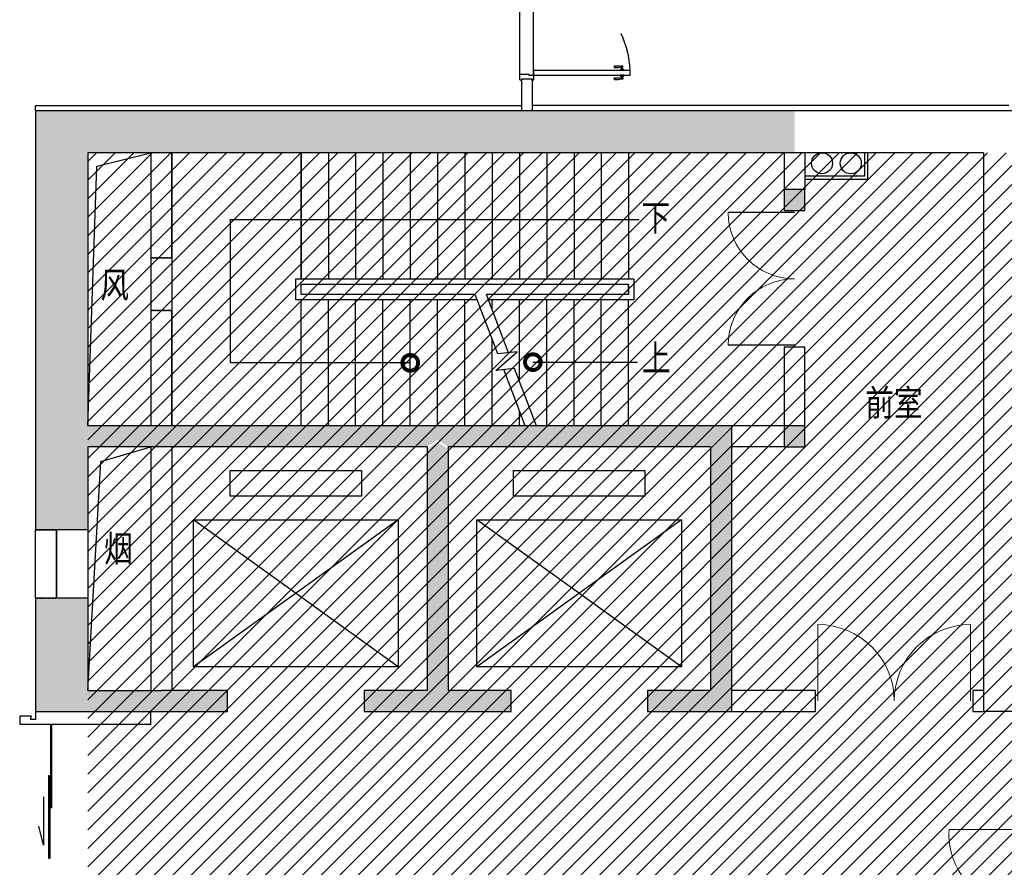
# Model space of a CAD drawing. Header units: millimetres. Extents: x -539149 to -534375, y 505028 to 505469.
# Tile 44 of 135: x -537042 to -536948, y 505205 to 505286. Entities that reach past the tile are written whole.
import ezdxf

# ---------------------------------------------------------------- set-up
doc = ezdxf.new("R2010")
doc.units = ezdxf.units.MM
doc.header["$LTSCALE"] = 10
for name, pattern in [('ACAD_ISO03W100', [30, 12, -18]), ('CONTINOUS', [0]), ('DASH', [0.35, 0.25, -0.1])]:
    doc.linetypes.add(name, pattern=pattern)
for name, color, linetype in [('-自喷立管', 221, 'Continuous'), ('01-井道标注', 3, 'Continuous'), ('A-建筑-原墙体', 2, 'Continuous'), ('A-建筑-新增墙体', 3, 'Continuous'), ('A-建筑-楼梯', 9, 'Continuous'), ('B-平面-到顶装饰造型线', 6, 'Continuous'), ('B-平面-完成面造型线', 6, 'Continuous'), ('B-平面-门', 4, 'Continuous'), ('B-平面-门洞线', 8, 'Continuous'), ('E-填充', 251, 'Continuous'), ('E-文本', 7, 'Continuous'), ('LVTRY', 8, 'Continuous'), ('Q-立面-填充', 251, 'Continuous'), ('WINDOW', 12, 'Continuous')]:
    doc.layers.add(name, color=color, linetype=linetype)
doc.styles.add('TXT', font='gbenor.shx', dxfattribs={"width": 0.7})
doc.styles.add('宋体', font='txt', dxfattribs={"width": 1.1})
doc.dimstyles.new('HAHD-1', dxfattribs={"dimtxt": 2.5, "dimasz": 2, "dimexe": 1, "dimexo": 0, "dimgap": 0.3, "dimtad": 1, "dimdec": 0, "dimzin": 0, "dimdsep": 46, "dimtxsty": 'TXT', "dimblk": 'DOTSMALL', "dimcen": 0.09, "dimclrd": 8, "dimclre": 8, "dimclrt": 256, "dimadec": 0, "dimazin": 0, "dimtfac": 1, "dimtdec": 0, "dimtix": 1, "dimtofl": 0, "dimtmove": 2, "dimatfit": 3, "dimldrblk": 'DOTSMALL', "dimfxl": 1, "dimtolj": 1, "dimtzin": 0, "dimarcsym": 0})

# ---------------------------------------------------------------- blocks, each defined once
blk = doc.blocks.new('_DOTSMALL')
at = {"color": 0, "linetype": 'ByBlock', "const_width": 0.5}
blk.add_lwpolyline([(-0.0625, 0, 1), (0.0625, 0, 1)], format="xyb", close=True, dxfattribs=at)
blk = doc.blocks.new('sdtst')
at = {"layer": 'B-平面-门', "color": 8}
for p, q in [((862.1455602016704, -130.9683806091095), (873.0437989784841, -130.9683806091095)), ((987.2425984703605, -130.9683806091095), (976.3443596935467, -130.9683806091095)), ((862.1455602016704, -213.8499725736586), (862.1455602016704, -197.7670594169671)), ((873.0437989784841, -213.8499725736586), (862.1455602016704, -213.8499725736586)), ((873.0437989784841, -213.8499725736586), (873.0437989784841, -197.7670594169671)), ((885.4576769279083, -197.9680958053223), (885.4576769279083, -213.6489361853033)), ((890.4617880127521, -197.7670594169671), (885.6587133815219, -197.7670594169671)), ((890.4617880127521, -213.8499725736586), (885.6587133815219, -213.8499725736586)), ((890.4617880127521, -196.7618774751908), (890.4617880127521, -214.8551550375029)), ((891.8690429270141, -195.7566955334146), (891.466970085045, -195.7566955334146)), ((891.466970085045, -215.8603369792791), (891.8690429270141, -215.8603369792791)), ((893.4773342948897, -189.7256028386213), (893.4773342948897, -221.8914291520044)), ((895.4876984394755, -187.7152384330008), (902.1940793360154, -187.7152384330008)), ((902.1940793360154, -223.9017935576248), (895.4876984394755, -223.9017935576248)), ((902.1940793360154, -223.9017935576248), (902.1940793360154, -187.7152384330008)), ((953.9004602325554, -187.7152384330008), (947.1940793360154, -187.7152384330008)), ((947.1940793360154, -223.9017935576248), (947.1940793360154, -187.7152384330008)), ((947.1940793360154, -223.9017935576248), (953.9004602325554, -223.9017935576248)), ((955.9108243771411, -189.7256028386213), (955.9108243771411, -221.8914291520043)), ((957.5191157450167, -195.7566955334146), (957.9211885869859, -195.7566955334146)), ((957.9211885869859, -215.8603369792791), (957.5191157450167, -215.8603369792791)), ((958.9263706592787, -196.7618774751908), (958.9263706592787, -214.8551550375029)), ((958.9263706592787, -197.767059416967), (963.7294452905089, -197.767059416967)), ((958.9263706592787, -213.8499725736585), (963.7294452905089, -213.8499725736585)), ((963.9304817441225, -197.9680958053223), (963.9304817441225, -213.6489361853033)), ((976.3443596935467, -213.8499725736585), (976.3443596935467, -197.767059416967)), ((976.3443596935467, -213.8499725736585), (987.2425984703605, -213.8499725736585)), ((987.2425984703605, -213.8499725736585), (987.2425984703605, -197.767059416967))]:
    blk.add_line(p, q, dxfattribs=at)
for points in [[(862.036928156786, -133.1580283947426, 0.2875899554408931), (860.2282009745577, -137.1982741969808, -0.06058643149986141), (860.9386802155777, -143.9771567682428, 0.2128770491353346), (861.5650860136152, -144.6600238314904)], [(873.1524310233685, -133.1580283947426, -0.2875899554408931), (874.9611582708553, -137.1982741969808, 0.06058643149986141), (874.2506789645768, -143.9771567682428, -0.2128770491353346), (873.6242731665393, -144.6600238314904)], [(976.2357276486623, -133.1580283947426, 0.2875899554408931), (974.4270004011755, -137.1982741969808, -0.06058643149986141), (975.1374797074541, -143.9771567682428, 0.2128770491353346), (975.7638855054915, -144.6600238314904)], [(987.3512305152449, -133.1580283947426, -0.2875899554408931), (989.1599576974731, -137.1982741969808, 0.06058643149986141), (988.4494784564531, -143.9771567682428, -0.2128770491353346), (987.8230726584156, -144.6600238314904)], [(885.4670904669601, -197.9072983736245, -0.3488404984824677), (883.7717248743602, -200.2090289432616), (873.0396575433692, -200.2090289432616)], [(885.4576769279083, -213.4020590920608, 0.3116707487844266), (883.7717248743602, -211.408003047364), (873.0396575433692, -211.408003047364)], [(963.9210682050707, -197.9072983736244, 0.3488404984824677), (965.6164337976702, -200.2090289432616), (976.3485011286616, -200.2090289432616)], [(963.9304817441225, -213.4020590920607, -0.3116707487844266), (965.6164337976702, -211.408003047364), (976.3485011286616, -211.408003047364)]]:
    blk.add_lwpolyline(points, format="xyb", dxfattribs=at)
for centre, radius, start, end in [((1143.27326985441, -153.4760977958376), 282.0231161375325, 175.4224569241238, 185.8483500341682), ((846.4373180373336, -189.40133124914), 17.79703003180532, 331.9616013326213, 23.82252237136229), ((808.8163509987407, -188.1215895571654), 54.22458051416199, 349.8432909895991, 6.255651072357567), ((888.7520411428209, -189.40133124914), 17.79703003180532, 156.1774776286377, 208.0383986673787), ((926.3730082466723, -188.1215895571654), 54.22458051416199, 173.7443489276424, 190.1567090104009), ((591.9160893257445, -153.4760977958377), 282.0231161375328, 354.1516499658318, 4.577543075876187), ((1257.472069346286, -153.4760977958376), 282.0231161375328, 175.4224569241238, 185.8483500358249), ((960.63611752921, -189.40133124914), 17.79703003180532, 331.9616013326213, 23.82252237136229), ((923.0151504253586, -188.1215895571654), 54.22458051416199, 349.8432909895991, 6.255651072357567), ((1002.950840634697, -189.40133124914), 17.79703003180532, 156.1774776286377, 208.0383986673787), ((1040.57180767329, -188.1215895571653), 54.22458051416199, 173.7443489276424, 190.1567090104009), ((706.1148888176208, -153.4760977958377), 282.0231161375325, 354.1516499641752, 4.577543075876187), ((219.7555917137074, -162.1586961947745), 654.207835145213, 356.8798757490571, 356.8871811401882), ((885.6587133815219, -197.9680958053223), 0.2010364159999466, 90, 180), ((885.6587133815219, -213.6489361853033), 0.2010364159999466, 180, 270), ((891.466970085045, -196.7618774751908), 1.005182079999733, 90, 180), ((891.466970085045, -214.8551550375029), 1.005182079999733, 180, 270), ((891.8690429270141, -194.1484039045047), 1.608291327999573, 270, 0), ((891.8690429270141, -217.468628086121), 1.608291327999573, 0, 90), ((895.4876984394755, -189.7256028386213), 2.010364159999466, 90, 180), ((895.4876984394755, -221.8914291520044), 2.010364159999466, 180, 270), ((953.9004602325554, -189.7256028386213), 2.010364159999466, 0, 90), ((953.9004602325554, -221.8914291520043), 2.010364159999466, 270, 0), ((957.5191157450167, -194.1484039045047), 1.608291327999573, 180, 270), ((957.5191157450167, -217.468628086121), 1.608291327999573, 90, 180), ((957.9211885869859, -196.7618774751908), 1.005182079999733, 0, 90), ((957.9211885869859, -214.8551550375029), 1.005182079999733, 270, 0), ((963.7294452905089, -197.9680958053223), 0.2010364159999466, 0, 90), ((963.7294452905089, -213.6489361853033), 0.2010364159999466, 270, 0), ((1629.632566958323, -162.1586961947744), 654.207835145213, 183.1128188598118, 183.120124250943)]:
    blk.add_arc(centre, radius, start, end, dxfattribs=at)
blk = doc.blocks.new('*E76')
at = {"layer": 'B-平面-到顶装饰造型线', "color": 6}
for points in [[(0, 35.6098609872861), (-45, 35.6098609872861), (-45, 40.60986098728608), (-50, 40.60986098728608), (-50, 50.60986098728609), (-40, 50.60986098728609), (-40, 150.6098609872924), (-50, 150.6098609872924), (-50, 160.6098609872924), (-45, 160.6098609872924), (-45, 165.6098609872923), (10, 165.6098609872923), (10, 80.6098609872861), (0, 80.6098609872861)], [(920.0000000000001, 35.6098609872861), (965.0000000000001, 35.6098609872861), (965.0000000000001, 40.60986098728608), (970.0000000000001, 40.60986098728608), (970.0000000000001, 50.60986098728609), (960.0000000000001, 50.60986098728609), (960.0000000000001, 150.6098609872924), (970.0000000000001, 150.6098609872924), (970.0000000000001, 160.6098609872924), (965.0000000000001, 160.6098609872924), (965.0000000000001, 165.6098609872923), (910.0000000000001, 165.6098609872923), (910.0000000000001, 80.6098609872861), (920.0000000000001, 80.6098609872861)]]:
    blk.add_lwpolyline(points, close=True, dxfattribs=at)
at = {"layer": 'B-平面-门', "color": 4}
blk.add_lwpolyline([(-1.836970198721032e-14, -884.3901390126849), (44.99999999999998, -884.3901390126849), (45, 35.60986098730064), (0, 35.60986098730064)], close=True, dxfattribs=at)
at = {"layer": 'B-平面-门', "color": 8, "linetype": 'ACAD_ISO03W100', "ltscale": 3}
blk.add_arc((1.140833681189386, 33.14629792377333), 918.8624688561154, 273.0785173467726, 0.1536159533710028, dxfattribs=at)
at = {"layer": 'B-平面-门洞线', "color": 8}
for p, q in [((10, 165.6098609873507), (910.0000000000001, 165.6098609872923)), ((0, 35.6098609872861), (919.9999999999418, 35.60986098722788))]:
    blk.add_line(p, q, dxfattribs=at)
at = {"layer": 'B-平面-门'}
blk.add_blockref('sdtst', (-902.1940793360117, -600.4883454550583), dxfattribs=at)

msp = doc.modelspace()

# ---------------------------------------------------------------- hatches: boundary and pattern name
at = {"layer": 'E-填充', "ltscale": 0.01}
for points in [[(-537035.0732111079, 505273.0986509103), (-537040.0732111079, 505277.0986509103), (-537040.0732111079, 505246.0986509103), (-537036.7398777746, 505246.0986509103), (-537035.0732111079, 505247.0986509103)], [(-537028.0732111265, 505273.0986509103), (-537028.0732111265, 505277.0986509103), (-537040.0732111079, 505277.0986509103), (-537035.0732111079, 505273.0986509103)], [(-536967.7732111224, 505273.0986509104), (-536967.7732111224, 505277.0986509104), (-537028.7732111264, 505277.0986509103), (-537028.7732111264, 505273.0986509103)], [(-536968.7732111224, 505269.5986509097), (-536968.7732111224, 505267.5986509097), (-536966.7732111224, 505267.5986509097), (-536966.7732111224, 505269.5986509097)], [(-537028.0732111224, 505245.0986509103), (-537028.0732111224, 505247.0986509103), (-537035.0732111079, 505247.0986509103), (-537036.7398777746, 505246.0986509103), (-537035.0732111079, 505245.0986509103)], [(-537001.7732111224, 505245.7653175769), (-537001.7732111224, 505247.0986509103), (-537028.7732111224, 505247.0986509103), (-537028.7732111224, 505245.0986509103), (-537002.7732111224, 505245.0986509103)], [(-536975.7732111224, 505245.0986509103), (-536973.7732111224, 505247.0986509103), (-537001.7732111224, 505247.0986509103), (-537001.7732111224, 505245.7653175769), (-537000.7732111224, 505245.0986509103)], [(-536973.7732111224, 505246.8986509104), (-536975.7732111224, 505244.8986509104), (-536975.7732111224, 505221.8986509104), (-536973.7732111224, 505219.8986509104)], [(-536968.7732111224, 505247.0986509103), (-536968.7732111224, 505245.0986509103), (-536966.7732111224, 505245.0986509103), (-536966.7732111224, 505247.0986509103)], [(-537036.7398777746, 505246.0986509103), (-537040.0732111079, 505246.0986509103), (-537040.0732111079, 505237.1986509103), (-537035.0732111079, 505237.1986509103), (-537035.0732111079, 505245.0986509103)], [(-537001.7732111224, 505245.565317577), (-537002.7732111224, 505244.8986509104), (-537002.7732111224, 505221.8986509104), (-537001.7732111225, 505221.2319842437), (-537000.7732111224, 505221.8986509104), (-537000.7732111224, 505244.8986509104)], [(-537040.0732111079, 505230.6986509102), (-537040.0732111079, 505219.8986509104), (-537035.0732111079, 505221.8986509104), (-537035.0732111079, 505230.6986509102)], [(-537035.0732111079, 505221.8986509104), (-537040.0732111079, 505219.8986509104), (-537028.0732111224, 505219.8986509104), (-537028.0732111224, 505221.8986509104)], [(-537028.7732111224, 505219.8986509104), (-537021.7732111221, 505219.8986509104), (-537021.7732111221, 505221.8986509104), (-537028.7732111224, 505221.8986509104)], [(-537002.7732111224, 505221.8986509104), (-537008.7732111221, 505221.8986509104), (-537008.7732111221, 505219.8986509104), (-537001.7732111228, 505219.8986509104), (-537001.7732111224, 505221.2319842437)], [(-537001.7732111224, 505219.8986509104), (-536994.7732111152, 505219.8986509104), (-536994.7732111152, 505221.8986509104), (-537000.7732111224, 505221.8986509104), (-537001.7732111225, 505221.2319842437)], [(-536975.7732111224, 505221.8986509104), (-536981.7732111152, 505221.8986509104), (-536981.7732111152, 505219.8986509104), (-536973.7732111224, 505219.8986509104)]]:
    msp.add_hatch(color=256, dxfattribs=at).paths.add_polyline_path(points)
at = {"layer": 'Q-立面-填充', "ltscale": 0.005}
h = msp.add_hatch(dxfattribs=at)
h.set_pattern_fill('ANSI31', color=256, scale=1000, style=0)
h.set_pattern_definition([(44.99999999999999, (-537035.0732111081, 505160.8986505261), (-0.8838834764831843, 0.8838834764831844), [])])
h.paths.add_polyline_path([(-537035.0732111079, 505160.8986505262), (-537035.0732111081, 505273.0986509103), (-536945.3732110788, 505273.0986509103), (-536945.3732111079, 505329.0986509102), (-536921.3732111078, 505329.0986509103), (-536921.3732111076, 505244.5986512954), (-536945.3732110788, 505244.5986512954), (-536945.3732110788, 505160.8986505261)])

# ---------------------------------------------------------------- linework, layer by layer
at = {"layer": '-自喷立管', "ltscale": 0.01}
for centre in [(-536965.1535088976, 505272.1080219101, 0.06894340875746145), (-536962.4119876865, 505272.0984976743, 0.06894340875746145)]:
    msp.add_circle(centre, 1, dxfattribs=at)
at = {"color": 8, "ltscale": 0.005}
msp.add_line((-537021.4796462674, 505266.7496782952, 0.06894340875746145), (-536982.5692659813, 505266.7496782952, 0.06894340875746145), dxfattribs=at)
at = {"ltscale": 0.01}
msp.add_line((-537035.0732111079, 505237.1986509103, 0.06894340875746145), (-537035.0732111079, 505230.6986509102, 0.06894340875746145), dxfattribs=at)
at = {"layer": '01-井道标注', "ltscale": 0.01, "elevation": 0.06894340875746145}
for points in [[(-537035.0732111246, 505247.0986509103), (-537034.2284119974, 505271.8244830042), (-537029.0732111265, 505273.0986509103)], [(-537035.0732111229, 505221.8986509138), (-537033.8349500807, 505243.6916467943), (-537029.0732111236, 505245.0986509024)]]:
    msp.add_lwpolyline(points, dxfattribs=at)
at = {"layer": 'A-建筑-原墙体', "ltscale": 0.01}
for p, q in [((-537040.0732111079, 505277.0986509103, 0.06894340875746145), (-537040.0732111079, 505237.1986509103, 0.06894340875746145)), ((-536967.7732111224, 505277.0986509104, 0.06894340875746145), (-537040.0732111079, 505277.0986509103, 0.06894340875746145)), ((-536945.3732110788, 505277.0986509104, 0.06894340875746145), (-536967.7732111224, 505277.0986509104, 0.06894340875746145)), ((-537035.0732111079, 505273.0986509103, 0.06894340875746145), (-537035.0732111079, 505247.0986509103, 0.06894340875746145)), ((-537028.0732111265, 505273.0986509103, 0.06894340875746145), (-537035.0732111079, 505273.0986509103, 0.06894340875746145)), ((-537029.0732111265, 505273.0986509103, 0.06894340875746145), (-537029.0732111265, 505263.0986509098, 0.06894340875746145)), ((-536967.7732111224, 505273.0986509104, 0.06894340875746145), (-537028.0732111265, 505273.0986509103, 0.06894340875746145)), ((-537027.0732111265, 505263.0986509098, 0.06894340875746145), (-537027.0732111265, 505273.0986509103, 0.06894340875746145)), ((-536968.7732111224, 505273.0986509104, 0.06894340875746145), (-536968.7732111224, 505269.5986509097, 0.06894340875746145)), ((-536949.7732110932, 505273.0986509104, 0.06894340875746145), (-536967.7732111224, 505273.0986509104, 0.06894340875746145)), ((-536966.7732111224, 505273.0986509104, 0.06894340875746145), (-536966.7732111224, 505269.5986509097, 0.06894340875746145)), ((-536949.7732110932, 505273.0986509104, 0.06894340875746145), (-536949.7732110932, 505243.5986512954, 0.06894340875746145)), ((-536968.7732111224, 505269.5986509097, 0.06894340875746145), (-536968.7732111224, 505267.5986509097, 0.06894340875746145)), ((-536966.7732111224, 505269.5986509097, 0.06894340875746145), (-536968.7732111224, 505269.5986509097, 0.06894340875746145)), ((-536966.7732111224, 505267.5986509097, 0.06894340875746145), (-536966.7732111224, 505269.5986509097, 0.06894340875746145)), ((-536968.7732111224, 505267.5986509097, 0.06894340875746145), (-536966.7732111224, 505267.5986509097, 0.06894340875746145)), ((-537029.0732111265, 505263.0986509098, 0.06894340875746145), (-537027.0732111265, 505263.0986509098, 0.06894340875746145)), ((-537027.0732111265, 505258.0986509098, 0.06894340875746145), (-537029.0732111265, 505258.0986509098, 0.06894340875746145)), ((-537029.0732111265, 505258.0986509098, 0.06894340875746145), (-537029.0732111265, 505247.0986509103, 0.06894340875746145)), ((-537027.0732111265, 505247.0986509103, 0.06894340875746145), (-537027.0732111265, 505258.0986509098, 0.06894340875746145)), ((-536966.7732111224, 505254.5986509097, 0.06894340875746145), (-536968.7732111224, 505254.5986509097, 0.06894340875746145)), ((-536968.7732111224, 505254.5986509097, 0.06894340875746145), (-536968.7732111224, 505247.0986509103, 0.06894340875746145)), ((-536966.7732111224, 505247.0986509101, 0.06894340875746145), (-536966.7732111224, 505254.5986509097, 0.06894340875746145)), ((-537028.0732111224, 505247.0986509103, 0.06894340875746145), (-537035.0732111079, 505247.0986509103, 0.06894340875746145)), ((-537001.7732111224, 505247.0986509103, 0.06894340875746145), (-537028.0732111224, 505247.0986509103, 0.06894340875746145)), ((-536973.7732111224, 505247.0986509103, 0.06894340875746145), (-537001.7732111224, 505247.0986509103, 0.06894340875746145)), ((-536973.7732111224, 505247.0986509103, 0.06894340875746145), (-536973.7732111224, 505219.8986509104, 0.06894340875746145)), ((-536968.7732111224, 505247.0986509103, 0.06894340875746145), (-536973.7732111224, 505247.0986509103, 0.06894340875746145)), ((-536968.7732111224, 505247.0986509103, 0.06894340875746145), (-536968.7732111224, 505245.0986509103, 0.06894340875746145)), ((-536966.7732111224, 505247.0986509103, 0.06894340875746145), (-536968.7732111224, 505247.0986509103, 0.06894340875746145)), ((-536966.7732111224, 505245.0986509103, 0.06894340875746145), (-536966.7732111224, 505247.0986509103, 0.06894340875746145)), ((-537028.0732111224, 505245.0986509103, 0.06894340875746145), (-537035.0732111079, 505245.0986509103, 0.06894340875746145)), ((-537035.0732111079, 505245.0986509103, 0.06894340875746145), (-537035.0732111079, 505237.1986509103, 0.06894340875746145)), ((-537029.0732111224, 505245.0986509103, 0.06894340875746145), (-537029.0732111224, 505221.8986509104, 0.06894340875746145)), ((-537002.7732111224, 505245.0986509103, 0.06894340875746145), (-537028.0732111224, 505245.0986509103, 0.06894340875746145)), ((-537027.0732111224, 505245.0986509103, 0.06894340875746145), (-537027.0732111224, 505221.8986509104, 0.06894340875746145)), ((-537002.7732111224, 505245.0986509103, 0.06894340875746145), (-537002.7732111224, 505221.8986509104, 0.06894340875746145)), ((-537000.7732111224, 505245.0986509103, 0.06894340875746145), (-537000.7732111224, 505221.8986509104, 0.06894340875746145)), ((-536975.7732111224, 505245.0986509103, 0.06894340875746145), (-537000.7732111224, 505245.0986509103, 0.06894340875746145)), ((-536975.7732111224, 505245.0986509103, 0.06894340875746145), (-536975.7732111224, 505221.8986509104, 0.06894340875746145)), ((-536968.7732111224, 505245.0986509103, 0.06894340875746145), (-536973.7732111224, 505245.0986509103, 0.06894340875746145)), ((-536968.7732111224, 505245.0986509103, 0.06894340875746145), (-536966.7732111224, 505245.0986509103, 0.06894340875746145)), ((-536949.7732110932, 505243.5986512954, 0.06894340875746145), (-536949.7732110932, 505219.8986509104, 0.06894340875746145)), ((-537038.0732111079, 505237.1986509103, 0.06894340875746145), (-537040.0732111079, 505237.1986509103, 0.06894340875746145)), ((-537040.073211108, 505230.6986509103, 0.06894340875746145), (-537040.073211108, 505237.1986509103, 0.06894340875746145)), ((-537040.073211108, 505237.1986509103, 0.06894340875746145), (-537038.0732111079, 505237.1986509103, 0.06894340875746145)), ((-537035.0732111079, 505237.1986509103, 0.06894340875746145), (-537040.0732111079, 505237.1986509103, 0.06894340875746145)), ((-537038.0732111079, 505237.1986509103, 0.06894340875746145), (-537038.0732111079, 505230.6986509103, 0.06894340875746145)), ((-537040.0732111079, 505230.6986509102, 0.06894340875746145), (-537040.0732111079, 505219.8986509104, 0.06894340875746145)), ((-537035.0732111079, 505230.6986509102, 0.06894340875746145), (-537040.0732111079, 505230.6986509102, 0.06894340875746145)), ((-537038.0732111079, 505230.6986509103, 0.06894340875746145), (-537040.0732111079, 505230.6986509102, 0.06894340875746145)), ((-537038.0732111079, 505230.6986509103, 0.06894340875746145), (-537040.073211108, 505230.6986509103, 0.06894340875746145)), ((-537035.0732111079, 505230.6986509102, 0.06894340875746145), (-537035.0732111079, 505221.8986509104, 0.06894340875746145)), ((-537035.0732111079, 505221.8986509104, 0.06894340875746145), (-537028.0732111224, 505221.8986509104, 0.06894340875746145)), ((-537021.7732111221, 505221.8986509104, 0.06894340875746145), (-537028.0732111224, 505221.8986509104, 0.06894340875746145)), ((-537021.7732111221, 505219.8986509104, 0.06894340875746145), (-537021.7732111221, 505221.8986509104, 0.06894340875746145)), ((-537002.7732111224, 505221.8986509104, 0.06894340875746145), (-537008.7732111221, 505221.8986509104, 0.06894340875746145)), ((-537008.7732111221, 505221.8986509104, 0.06894340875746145), (-537008.7732111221, 505219.8986509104, 0.06894340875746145)), ((-536994.7732111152, 505221.8986509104, 0.06894340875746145), (-537000.7732111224, 505221.8986509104, 0.06894340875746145)), ((-536994.7732111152, 505219.8986509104, 0.06894340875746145), (-536994.7732111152, 505221.8986509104, 0.06894340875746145)), ((-536975.7732111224, 505221.8986509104, 0.06894340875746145), (-536981.7732111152, 505221.8986509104, 0.06894340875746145)), ((-536981.7732111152, 505221.8986509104, 0.06894340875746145), (-536981.7732111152, 505219.8986509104, 0.06894340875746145)), ((-536965.773211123, 505221.8986509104, 0.06894340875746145), (-536973.7732111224, 505221.8986509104, 0.06894340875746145)), ((-536965.773211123, 505219.8986509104, 0.06894340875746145), (-536965.773211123, 505221.8986509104, 0.06894340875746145)), ((-536949.7732110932, 505221.8986509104, 0.06894340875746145), (-536950.773211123, 505221.8986509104, 0.06894340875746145)), ((-536950.773211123, 505221.8986509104, 0.06894340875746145), (-536950.773211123, 505219.8986509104, 0.06894340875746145)), ((-537040.0732111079, 505219.8986509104, 0.06894340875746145), (-537021.7732111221, 505219.8986509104, 0.06894340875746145)), ((-537029.0732111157, 505218.6486509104, 0.06894340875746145), (-537029.0732111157, 505219.8986509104, 0.06894340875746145)), ((-537008.7732111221, 505219.8986509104, 0.06894340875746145), (-537001.7732111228, 505219.8986509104, 0.06894340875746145)), ((-537001.7732111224, 505219.8986509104, 0.06894340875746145), (-536994.7732111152, 505219.8986509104, 0.06894340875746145)), ((-536981.7732111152, 505219.8986509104, 0.06894340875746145), (-536973.7732111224, 505219.8986509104, 0.06894340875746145)), ((-536973.7732111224, 505219.8986509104, 0.06894340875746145), (-536965.773211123, 505219.8986509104, 0.06894340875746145)), ((-536950.773211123, 505219.8986509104, 0.06894340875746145), (-536949.7732110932, 505219.8986509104, 0.06894340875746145)), ((-536945.3732110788, 505219.8986509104, 0.06894340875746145), (-536949.7732110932, 505219.8986509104, 0.06894340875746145))]:
    msp.add_line(p, q, dxfattribs=at)
at = {"layer": 'A-建筑-新增墙体', "ltscale": 0.01}
for p, q in [((-536992.7732111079, 505280.0986509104, 0.06894340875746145), (-536993.7732877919, 505280.0986509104, 0.06894340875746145)), ((-536993.7732111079, 505280.0986509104, 0.06894340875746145), (-536993.7732111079, 505277.0986509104, 0.06894340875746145)), ((-536992.7732111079, 505280.0986509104, 0.06894340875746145), (-536992.7732111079, 505277.0986509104, 0.06894340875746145))]:
    msp.add_line(p, q, dxfattribs=at)
at = {"layer": 'A-建筑-楼梯', "ltscale": 0.01}
for p, q in [((-537027.0732111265, 505273.0986509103, 0.06894340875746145), (-537027.0732111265, 505247.0986509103, 0.06894340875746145)), ((-537014.7732111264, 505273.0986509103, 0.06894340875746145), (-537014.7732111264, 505261.0986509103, 0.06894340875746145)), ((-537014.7732111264, 505261.0986509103, 0.06894340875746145), (-537014.7732111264, 505273.0986509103, 0.06894340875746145)), ((-537012.1732111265, 505273.0986509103, 0.06894340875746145), (-537012.1732111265, 505261.0986509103, 0.06894340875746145)), ((-537009.5732111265, 505273.0986509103, 0.06894340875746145), (-537009.5732111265, 505261.0986509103, 0.06894340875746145)), ((-537006.9732111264, 505273.0986509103, 0.06894340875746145), (-537006.9732111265, 505261.0986509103, 0.06894340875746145)), ((-537004.3732111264, 505273.0986509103, 0.06894340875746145), (-537004.3732111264, 505261.0986509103, 0.06894340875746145)), ((-537001.7732111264, 505273.0986509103, 0.06894340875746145), (-537001.7732111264, 505261.0986509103, 0.06894340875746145)), ((-536999.1732111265, 505273.0986509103, 0.06894340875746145), (-536999.1732111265, 505261.0986509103, 0.06894340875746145)), ((-536996.5732111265, 505273.0986509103, 0.06894340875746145), (-536996.5732111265, 505261.0986509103, 0.06894340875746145)), ((-536993.9732111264, 505273.0986509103, 0.06894340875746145), (-536993.9732111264, 505261.0986509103, 0.06894340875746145)), ((-536991.3732111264, 505273.0986509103, 0.06894340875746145), (-536991.3732111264, 505261.0986509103, 0.06894340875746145)), ((-536988.7732111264, 505273.0986509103, 0.06894340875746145), (-536988.7732111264, 505261.0986509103, 0.06894340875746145)), ((-536986.1732111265, 505273.0986509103, 0.06894340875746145), (-536986.1732111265, 505261.0986509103, 0.06894340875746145)), ((-536983.5732111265, 505273.0986509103, 0.06894340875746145), (-536983.5732111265, 505261.0986509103, 0.06894340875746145)), ((-537015.2732111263, 505259.0986509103, 0.06894340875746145), (-537015.2732111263, 505261.0986509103, 0.06894340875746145)), ((-537015.2732111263, 505261.0986509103, 0.06894340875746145), (-536983.0732111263, 505261.0986509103, 0.06894340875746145)), ((-536983.0732111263, 505261.0986509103, 0.06894340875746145), (-536983.0732111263, 505259.0986509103, 0.06894340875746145)), ((-537014.7732111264, 505260.5986509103, 0.06894340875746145), (-536983.5732111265, 505260.5986509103, 0.06894340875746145)), ((-537014.7732111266, 505259.5986509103, 0.06894340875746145), (-537014.7732111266, 505260.5986509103, 0.06894340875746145)), ((-537014.7732111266, 505260.5986509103, 0.06894340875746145), (-536983.5732111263, 505260.5986509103, 0.06894340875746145)), ((-537014.7732111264, 505259.5986509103, 0.06894340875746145), (-537014.7732111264, 505260.5986509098, 0.06894340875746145)), ((-536983.5732111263, 505260.5986509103, 0.06894340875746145), (-536983.5732111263, 505259.5986509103, 0.06894340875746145)), ((-536983.5732111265, 505259.5986509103, 0.06894340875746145), (-536983.5732111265, 505260.5986509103, 0.06894340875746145)), ((-536998.0010356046, 505259.0986509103, 0.06894340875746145), (-537015.2732111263, 505259.0986509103, 0.06894340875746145)), ((-536998.1917054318, 505259.5986509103, 0.06894340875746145), (-537014.7732111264, 505259.5986509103, 0.06894340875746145)), ((-536998.1917054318, 505259.5986509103, 0.06894340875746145), (-537014.7732111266, 505259.5986509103, 0.06894340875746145)), ((-537014.7732111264, 505247.0986509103, 0.06894340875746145), (-537014.7732111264, 505259.0986509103, 0.06894340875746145)), ((-537014.7732111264, 505247.0986509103, 0.06894340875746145), (-537014.7732111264, 505259.0986509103, 0.06894340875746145)), ((-537012.1732111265, 505247.0986509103, 0.06894340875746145), (-537012.1732111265, 505259.0986509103, 0.06894340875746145)), ((-537009.5732111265, 505247.0986509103, 0.06894340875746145), (-537009.5732111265, 505259.0986509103, 0.06894340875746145)), ((-537006.9732111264, 505247.0986509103, 0.06894340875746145), (-537006.9732111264, 505259.0986509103, 0.06894340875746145)), ((-537004.3732111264, 505247.0986509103, 0.06894340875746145), (-537004.3732111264, 505259.0986509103, 0.06894340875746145)), ((-537001.7732111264, 505247.0986509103, 0.06894340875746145), (-537001.7732111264, 505259.0986509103, 0.06894340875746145)), ((-536999.1732111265, 505247.0986509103, 0.06894340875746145), (-536999.1732111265, 505259.0986509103, 0.06894340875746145)), ((-536996.0371258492, 505253.9486232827, 0.06894340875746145), (-536998.1917054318, 505259.5986509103, 0.06894340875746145)), ((-536983.5732111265, 505259.5986509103, 0.06894340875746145), (-536997.1214625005, 505259.5986509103, 0.06894340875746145)), ((-536995.0072852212, 505254.0545716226, 0.06894340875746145), (-536997.1214625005, 505259.5986509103, 0.06894340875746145)), ((-536983.5732111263, 505259.5986509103, 0.06894340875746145), (-536997.1214625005, 505259.5986509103, 0.06894340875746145)), ((-536983.0732111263, 505259.0986509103, 0.06894340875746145), (-536996.9307926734, 505259.0986509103, 0.06894340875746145)), ((-536996.5732111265, 505258.1609526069, 0.06894340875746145), (-536996.5732111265, 505259.0986509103, 0.06894340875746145)), ((-536993.9732111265, 505251.3428838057, 0.06894340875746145), (-536993.9732111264, 505259.0986509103, 0.06894340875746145)), ((-536991.3732111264, 505247.0986509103, 0.06894340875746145), (-536991.3732111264, 505259.0986509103, 0.06894340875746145)), ((-536988.7732111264, 505247.0986509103, 0.06894340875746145), (-536988.7732111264, 505259.0986509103, 0.06894340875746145)), ((-536986.1732111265, 505247.0986509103, 0.06894340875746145), (-536986.1732111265, 505259.0986509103, 0.06894340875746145)), ((-536983.5732111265, 505247.0986509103, 0.06894340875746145), (-536983.5732111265, 505259.0986509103, 0.06894340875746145)), ((-536996.5732111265, 505247.0986509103, 0.06894340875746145), (-536996.5732111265, 505255.3544180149, 0.06894340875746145)), ((-536996.2131360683, 505252.379609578, 0.06894340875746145), (-536994.179293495, 505254.139754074, 0.06894340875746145)), ((-536994.179293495, 505254.139754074, 0.06894340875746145), (-536996.0371258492, 505253.9486232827, 0.06894340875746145)), ((-536994.4381897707, 505252.5622131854, 0.06894340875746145), (-536996.2131360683, 505252.379609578, 0.06894340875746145)), ((-536993.4249597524, 505247.0986509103, 0.06894340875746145), (-536995.4680303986, 505252.4562648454, 0.06894340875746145)), ((-536992.3547168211, 505247.0986509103, 0.06894340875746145), (-536994.4381897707, 505252.5622131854, 0.06894340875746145)), ((-536993.9732111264, 505247.0986509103, 0.06894340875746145), (-536993.9732111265, 505248.5363492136, 0.06894340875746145))]:
    msp.add_line(p, q, dxfattribs=at)
at = {"layer": 'A-建筑-楼梯', "linetype": 'CONTINOUS', "ltscale": 0.015}
for p, q in [((-537021.523211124, 505240.3986509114, 0.06894340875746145), (-537021.523211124, 505242.8486509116, 0.06894340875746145)), ((-537021.523211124, 505242.8486509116, 0.06894340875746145), (-537009.0232111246, 505242.8486509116, 0.06894340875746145)), ((-537009.0232111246, 505242.8486509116, 0.06894340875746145), (-537009.0232111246, 505240.3986509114, 0.06894340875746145)), ((-536994.52321111, 505240.39865091, 0.06894340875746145), (-536994.52321111, 505242.8486509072, 0.06894340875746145)), ((-536994.52321111, 505242.8486509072, 0.06894340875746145), (-536982.0232111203, 505242.8486509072, 0.06894340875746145)), ((-536982.0232111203, 505242.8486509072, 0.06894340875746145), (-536982.0232111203, 505240.39865091, 0.06894340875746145)), ((-537009.0232111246, 505240.3986509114, 0.06894340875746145), (-537021.523211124, 505240.3986509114, 0.06894340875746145)), ((-536982.0232111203, 505240.39865091, 0.06894340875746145), (-536994.52321111, 505240.39865091, 0.06894340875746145)), ((-537025.0232111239, 505224.1486509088, 0.06894340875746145), (-537025.0232111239, 505238.1486509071, 0.06894340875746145)), ((-537025.0232111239, 505238.1486509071, 0.06894340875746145), (-537005.5232111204, 505238.1486509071, 0.06894340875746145)), ((-537005.5232111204, 505238.1486509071, 0.06894340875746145), (-537025.0232111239, 505224.1486509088, 0.06894340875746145)), ((-537005.5232111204, 505224.1486509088, 0.06894340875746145), (-537025.0232111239, 505238.1486509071, 0.06894340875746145)), ((-537005.5232111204, 505238.1486509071, 0.06894340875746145), (-537005.5232111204, 505224.1486509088, 0.06894340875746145)), ((-536998.0232111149, 505224.148650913, 0.06894340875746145), (-536998.0232111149, 505238.1486509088, 0.06894340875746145)), ((-536998.0232111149, 505238.1486509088, 0.06894340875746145), (-536978.5232111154, 505238.1486509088, 0.06894340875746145)), ((-536978.5232111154, 505238.1486509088, 0.06894340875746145), (-536998.0232111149, 505224.148650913, 0.06894340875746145)), ((-536978.5232111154, 505224.148650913, 0.06894340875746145), (-536998.0232111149, 505238.1486509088, 0.06894340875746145)), ((-536978.5232111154, 505238.1486509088, 0.06894340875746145), (-536978.5232111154, 505224.148650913, 0.06894340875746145)), ((-537005.5232111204, 505224.1486509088, 0.06894340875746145), (-537025.0232111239, 505224.1486509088, 0.06894340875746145)), ((-536978.5232111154, 505224.148650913, 0.06894340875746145), (-536998.0232111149, 505224.148650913, 0.06894340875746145))]:
    msp.add_line(p, q, dxfattribs=at)
at = {"layer": 'B-平面-到顶装饰造型线', "color": 4, "ltscale": 0.01, "elevation": 0.06894340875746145}
msp.add_lwpolyline([(-537038.6382091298, 505210.748650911), (-537038.5082091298, 505210.748650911), (-537038.4982091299, 505210.758650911), (-537038.4982091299, 505218.6386509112), (-537038.5082091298, 505218.6486509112), (-537038.6382091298, 505218.6486509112), (-537038.6482091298, 505218.6386509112), (-537038.6482091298, 505210.758650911)], close=True, dxfattribs=at)
at = {"layer": 'B-平面-完成面造型线', "ltscale": 0.01}
for p, q in [((-536947.3732110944, 505277.5986509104, 0.06894340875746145), (-536992.7732111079, 505277.5986509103, 0.06894340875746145)), ((-537041.5732091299, 505219.4486509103, 0.06894340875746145), (-537041.5732091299, 505218.6486509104, 0.06894340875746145)), ((-537040.4732111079, 505219.4486509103, 0.06894340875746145), (-537041.5732091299, 505219.4486509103, 0.06894340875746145)), ((-537040.4732111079, 505219.4486509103, 0.06894340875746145), (-537040.5732111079, 505219.1486509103, 0.06894340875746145)), ((-537040.0732111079, 505219.8986509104, 0.06894340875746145), (-537040.0732111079, 505219.1486509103, 0.06894340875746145)), ((-537029.0732111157, 505218.6486509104, 0.06894340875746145), (-537041.5732091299, 505218.6486509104, 0.06894340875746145)), ((-537040.0732111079, 505219.1486509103, 0.06894340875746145), (-537040.5732111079, 505219.1486509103, 0.06894340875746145))]:
    msp.add_line(p, q, dxfattribs=at)
at = {"layer": 'B-平面-完成面造型线', "ltscale": 0.01, "elevation": 0.06894340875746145}
msp.add_lwpolyline([(-537040.0732111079, 505277.0986509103), (-537040.0732111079, 505277.5986509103), (-536993.7732111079, 505277.5986509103)], dxfattribs=at)
at = {"layer": 'B-平面-门', "ltscale": 0.01, "extrusion": (0, 0, -1)}
for p, q in [((-536967.7732111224, 505267.4036509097, 0.06894340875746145), (-536974.0782111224, 505267.4036509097, 0.06894340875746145)), ((-536967.7732111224, 505254.7936509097, 0.06894340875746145), (-536974.0782111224, 505254.7936509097, 0.06894340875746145))]:
    msp.add_line(p, q, dxfattribs=at)
at = {"layer": 'B-平面-门', "lineweight": 13, "ltscale": 0.01}
for p, q in [((-536965.548211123, 505220.8986509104, 0.06894340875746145), (-536965.548211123, 505228.1736509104, 0.06894340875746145)), ((-536950.9982111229, 505220.8986509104, 0.06894340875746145), (-536950.9982111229, 505228.1736509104, 0.06894340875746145))]:
    msp.add_line(p, q, dxfattribs=at)
at = {"layer": 'B-平面-门', "lineweight": 13, "ltscale": 0.01, "extrusion": (0, 0, -1)}
msp.add_line((-536946.3732110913, 505208.6736509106, 0.06894340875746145), (-536953.0482111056, 505208.6736509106, 0.06894340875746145), dxfattribs=at)
at = {"layer": 'B-平面-门', "ltscale": 0.01, "elevation": 0.06894340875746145}
msp.add_lwpolyline([(-537038.7082091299, 505205.8986509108), (-537038.7882091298, 505205.8986509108), (-537038.7982091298, 505205.9086509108), (-537038.7982091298, 505213.788650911), (-537038.7882091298, 505213.798650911), (-537038.7082091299, 505213.798650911), (-537038.6982091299, 505213.788650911), (-537038.6982091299, 505205.9086509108)], close=True, dxfattribs=at)
msp.add_lwpolyline([(-537039.2982091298, 505211.7729457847), (-537039.2982091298, 505207.174356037), (-537039.7426735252, 505208.9772131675)], dxfattribs=at)
at = {"layer": 'B-平面-门', "lineweight": 13, "ltscale": 0.01, "extrusion": (0, 0, -1)}
for centre, radius, start, end in [((536967.7732111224, 505267.4036509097, -0.06894340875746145), 6.305, 270, 0), ((536967.7732111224, 505254.7936509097, -0.06894340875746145), 6.305, 0, 90), ((536946.2820614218, 505208.182025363, -0.06894340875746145), 6.783986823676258, 270.7698495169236, 4.155783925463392)]:
    msp.add_arc(centre, radius, start, end, dxfattribs=at)
at = {"layer": 'B-平面-门', "lineweight": 13, "ltscale": 0.01}
for centre, start, end in [((-536965.548211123, 505220.8986509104, 0.06894340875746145), 0, 90), ((-536950.9982111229, 505220.8986509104, 0.06894340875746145), 90, 180)]:
    msp.add_arc(centre, 7.275, start, end, dxfattribs=at)
at = {"layer": 'LVTRY', "ltscale": 0.01, "elevation": 0.06894340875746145}
for points in [[(-536966.7732111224, 505270.5986509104), (-536960.7732111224, 505270.5986509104), (-536960.7732111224, 505273.0986509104)], [(-536966.7732111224, 505270.8986509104), (-536961.0732111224, 505270.8986509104), (-536961.0732111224, 505273.0986509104)]]:
    msp.add_lwpolyline(points, dxfattribs=at)
at = {"layer": 'WINDOW', "linetype": 'DASH', "ltscale": 0.01}
for p, q in [((-537027.0732111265, 505263.0986509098, 0.06894340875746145), (-537029.0732111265, 505263.0986509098, 0.06894340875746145)), ((-537029.0732111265, 505258.0986509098, 0.06894340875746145), (-537027.0732111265, 505258.0986509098, 0.06894340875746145)), ((-537038.0732111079, 505237.1986509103, 0.06894340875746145), (-537040.0732111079, 505237.1986509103, 0.06894340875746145)), ((-537038.0732111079, 505237.1986509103, 0.06894340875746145), (-537040.0732111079, 505237.1986509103, 0.06894340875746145)), ((-537040.0732111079, 505230.6986509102, 0.06894340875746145), (-537038.0732111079, 505230.6986509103, 0.06894340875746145))]:
    msp.add_line(p, q, dxfattribs=at)
at = {"layer": 'WINDOW', "ltscale": 0.01}
for p, q in [((-537029.0732111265, 505263.0986509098, 0.06894340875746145), (-537029.0732111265, 505258.0986509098, 0.06894340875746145)), ((-537027.0732111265, 505263.0986509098, 0.06894340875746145), (-537027.0732111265, 505258.0986509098, 0.06894340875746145)), ((-537040.0732111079, 505230.6986509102, 0.06894340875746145), (-537040.0732111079, 505237.1986509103, 0.06894340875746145)), ((-537040.0732111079, 505230.6986509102, 0.06894340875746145), (-537040.0732111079, 505237.1986509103, 0.06894340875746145)), ((-537038.0732111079, 505230.6986509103, 0.06894340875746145), (-537038.0732111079, 505237.1986509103, 0.06894340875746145)), ((-537038.0732111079, 505230.6986509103, 0.06894340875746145), (-537038.0732111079, 505237.1986509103, 0.06894340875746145))]:
    msp.add_line(p, q, dxfattribs=at)

# ---------------------------------------------------------------- block references
at = {"ltscale": 0.01, "xscale": 0.01, "yscale": 0.01, "zscale": 0.01, "rotation": 90}
msp.add_blockref('*E76', (-536992.267189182, 505280.4986509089, 0.06894340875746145), dxfattribs=at)

# ---------------------------------------------------------------- texts
at = {"layer": 'E-文本', "style": '宋体', "width": 0.8}
for s, p in [('下', (-536982.3406738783, 505265.6759780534, 0.06894340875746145)), ('风', (-537033.8970084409, 505259.2767356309, 0.06894340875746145)), ('上', (-536982.2997989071, 505252.3187898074, 0.06894340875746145)), ('前室', (-536961.035743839, 505248.0523379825, 0.06894340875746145)), ('烟', (-537033.5320580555, 505234.158606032, 0.06894340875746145))]:
    msp.add_text(s, height=2.5, dxfattribs=at).set_placement(p)

# ---------------------------------------------------------------- leaders
at = {"ltscale": 0.005}
for points in [[(-537004.3732111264, 505253.0986509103, 0.06894340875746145), (-537021.4796462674, 505253.0986509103, 0.06894340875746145), (-537021.4796462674, 505266.7496782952, 0.06894340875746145)], [(-536992.6903141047, 505253.1650304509, 0.06894340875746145), (-536982.7238846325, 505253.1650304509, 0.06894340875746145)]]:
    msp.add_leader(points, dimstyle='HAHD-1', override={"dimscale": 0.01, "dimasz": 300, "dimtad": 0}, dxfattribs=at)

doc.saveas('drawing.dxf')
